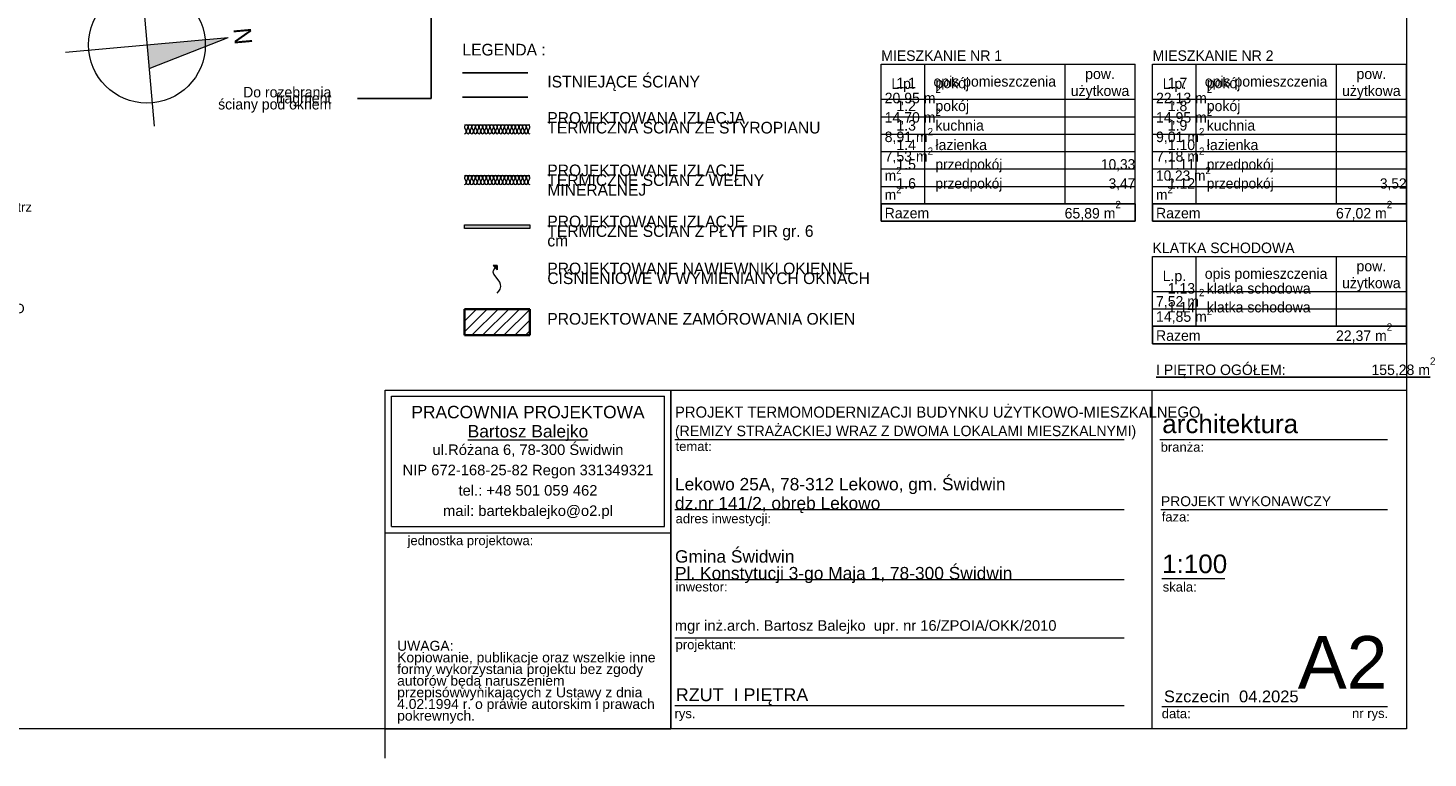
# Model space of a CAD drawing. Extents: x -547885 to -186295, y -25370 to 156194.
# Tile 201 of 256: x -493845 to -469853, y 54744 to 67264. Entities that reach past the tile are written whole.
import ezdxf

# ---------------------------------------------------------------- set-up
doc = ezdxf.new("R2010")
doc.units = 0
doc.header["$MEASUREMENT"] = 0
for name, color, linetype in [('A-Okna', 7, 'Continuous'), ('Arch ocieplenie', 7, 'Continuous'), ('Arch zmurowania', 7, 'Continuous')]:
    doc.layers.add(name, color=color, linetype=linetype)
for name, color, linetype, lineweight, true_color in [('A-Okna_Nr_Pióra__9', 7, 'Continuous', 9, 0x3dad99), ('Arch ocieplenie_Nr_Pióra__44', 7, 'Continuous', 9, 0x029e21), ('Arch ocieplenie_Nr_Pióra__9', 7, 'Continuous', 9, 0x3dad99), ('Arch wykończenie_Nr_Pióra__3', 7, 'Continuous', 18, 0xff6600)]:
    doc.layers.add(name, color=color, linetype=linetype, lineweight=lineweight, true_color=true_color)
for name, color, linetype, lineweight in [('Arch ocieplenie_Nr_Pióra__21', 7, 'Continuous', 9), ('Arch ocieplenie_Nr_Pióra__95', 6, 'Continuous', 13), ('Arch opisy_Nr_Pióra__1', 7, 'Continuous', 25), ('Arch opisy_Nr_Pióra__21', 7, 'Continuous', 9), ('ARCH TABELA_Nr_Pióra__1', 7, 'Continuous', 25), ('ARCH TABELA_Nr_Pióra__21', 7, 'Continuous', 9), ('ARCH TABELA_Nr_Pióra__7', 7, 'Continuous', 13), ('Arch tabelki_Nr_Pióra__21', 7, 'Continuous', 9), ('arch wypelnienia_Nr_Pióra__21', 7, 'Continuous', 9), ('Arch zmurowania_Nr_Pióra__21', 7, 'Continuous', 9), ('Arch zmurowania_Nr_Pióra__27', 7, 'Continuous', 35), ('INWENT OPISY_Nr_Pióra__21', 7, 'Continuous', 9), ('INWENT.ŚCIANY_Nr_Pióra__1', 7, 'Continuous', 25)]:
    doc.layers.add(name, color=color, linetype=linetype, lineweight=lineweight)
doc.styles.add('GENERATED_STYLE_12', font='arial.ttf')
doc.styles.add('GENERATED_STYLE_3', font='arial.ttf')
doc.styles.add('GENERATED_STYLE_5', font='txt')
doc.styles.add('GENERATED_STYLE_7', font='txt')
doc.styles.add('GENERATED_STYLE_8', font='arial.ttf')
doc.styles.add('GENERATED_STYLE_9', font='arial.ttf')
doc.dimstyles.new('GENERATED_STYLE__13', dxfattribs={"dimtxt": 0.18, "dimasz": 109.44, "dimexe": 0.18, "dimexo": 0.0625, "dimgap": 0.09, "dimtad": 0, "dimtih": 1, "dimtoh": 1, "dimdec": 4, "dimzin": 0, "dimdsep": 46, "dimcen": 0.09, "dimadec": 0, "dimazin": 0, "dimtfac": 1, "dimtdec": 4, "dimtmove": 0, "dimatfit": 3, "dimldrblk": 'ARROWHEAD_11', "dimfxl": 0, "dimtolj": 1, "dimtzin": 0, "dimarcsym": 0})

# ---------------------------------------------------------------- blocks, each defined once
blk = doc.blocks.new('Izolacja cieplna 14_234', base_point=(-486365, 64582))
at = {"layer": 'Arch ocieplenie_Nr_Pióra__44', "linetype": 'Continuous'}
for p, q in [((-486362, 64687), (-486336, 64626)), ((-486331, 64626), (-486305, 64687)), ((-486300, 64687), (-486274, 64626)), ((-486269, 64626), (-486243, 64687)), ((-486238, 64687), (-486212, 64626)), ((-486207, 64626), (-486181, 64687)), ((-486176, 64687), (-486150, 64626)), ((-486144, 64626), (-486119, 64687)), ((-486113, 64687), (-486087, 64626)), ((-486082, 64626), (-486056, 64687)), ((-486051, 64687), (-486025, 64626)), ((-486020, 64626), (-485994, 64687)), ((-485989, 64687), (-485963, 64626)), ((-485958, 64626), (-485932, 64687)), ((-485927, 64687), (-485901, 64626)), ((-485896, 64626), (-485870, 64687)), ((-485864, 64687), (-485839, 64626)), ((-485833, 64626), (-485807, 64687)), ((-485802, 64687), (-485776, 64626)), ((-485771, 64626), (-485745, 64687)), ((-485740, 64687), (-485714, 64626)), ((-485709, 64626), (-485683, 64687)), ((-485678, 64687), (-485652, 64626)), ((-485647, 64626), (-485621, 64687)), ((-485616, 64687), (-485590, 64626)), ((-485584, 64626), (-485559, 64687)), ((-485553, 64687), (-485527, 64626)), ((-485522, 64626), (-485496, 64687)), ((-485491, 64687), (-485465, 64626)), ((-485460, 64626), (-485434, 64687)), ((-485429, 64687), (-485403, 64626)), ((-485398, 64626), (-485372, 64687)), ((-485367, 64687), (-485341, 64626)), ((-485336, 64626), (-485310, 64687)), ((-485304, 64687), (-485279, 64626)), ((-485273, 64626), (-485247, 64687))]:
    blk.add_line(p, q, dxfattribs=at)
for centre, start_param, end_param in [((-486334, 64700), 4.299595, 8.266775), ((-486365, 64613), 3.141593, 5.125182), ((-486303, 64613), 1.158004, 5.125183), ((-486271, 64700), 4.299595, 8.266775), ((-486240, 64613), 1.158004, 5.125183), ((-486209, 64700), 4.299595, 8.266775), ((-486178, 64613), 1.158004, 5.125183), ((-486147, 64700), 4.299595, 8.266775), ((-486116, 64613), 1.158004, 5.125183), ((-486085, 64700), 4.299595, 8.266775), ((-486054, 64613), 1.158004, 5.125183), ((-486023, 64700), 4.299595, 8.266775), ((-485991, 64613), 1.158004, 5.125183), ((-485960, 64700), 4.299595, 8.266775), ((-485929, 64613), 1.158004, 5.125183), ((-485898, 64700), 4.299595, 8.266775), ((-485867, 64613), 1.158004, 5.125183), ((-485836, 64700), 4.299595, 8.266775), ((-485805, 64613), 1.158004, 5.125183), ((-485774, 64700), 4.299595, 8.266775), ((-485743, 64613), 1.158004, 5.125183), ((-485711, 64700), 4.299595, 8.266775), ((-485680, 64613), 1.158004, 5.125183), ((-485649, 64700), 4.299595, 8.266775), ((-485618, 64613), 1.158004, 5.125183), ((-485587, 64700), 4.299595, 8.266775), ((-485556, 64613), 1.158004, 5.125183), ((-485525, 64700), 4.299595, 8.266775), ((-485494, 64613), 1.158004, 5.125183), ((-485463, 64700), 4.299595, 8.266775), ((-485431, 64613), 1.158004, 5.125183), ((-485400, 64700), 4.299595, 8.266775), ((-485369, 64613), 1.158004, 5.125183), ((-485338, 64700), 4.299595, 8.266775), ((-485307, 64613), 1.158004, 5.125183), ((-485276, 64700), 4.299595, 8.266775), ((-485245, 64613), 1.158004, 3.141593)]:
    blk.add_ellipse(centre, major_axis=(0, 31.9), ratio=0.975218, start_param=start_param, end_param=end_param, dxfattribs=at)
blk = doc.blocks.new('Izolacja cieplna 14_235', base_point=(-486365, 65452))
at = {"layer": 'Arch ocieplenie_Nr_Pióra__9', "linetype": 'Continuous'}
for p, q in [((-486362, 65557), (-486336, 65496)), ((-486331, 65496), (-486305, 65557)), ((-486300, 65557), (-486274, 65496)), ((-486269, 65496), (-486243, 65557)), ((-486238, 65557), (-486212, 65496)), ((-486207, 65496), (-486181, 65557)), ((-486176, 65557), (-486150, 65496)), ((-486144, 65496), (-486119, 65557)), ((-486113, 65557), (-486087, 65496)), ((-486082, 65496), (-486056, 65557)), ((-486051, 65557), (-486025, 65496)), ((-486020, 65496), (-485994, 65557)), ((-485989, 65557), (-485963, 65496)), ((-485958, 65496), (-485932, 65557)), ((-485927, 65557), (-485901, 65496)), ((-485896, 65496), (-485870, 65557)), ((-485864, 65557), (-485839, 65496)), ((-485833, 65496), (-485807, 65557)), ((-485802, 65557), (-485776, 65496)), ((-485771, 65496), (-485745, 65557)), ((-485740, 65557), (-485714, 65496)), ((-485709, 65496), (-485683, 65557)), ((-485678, 65557), (-485652, 65496)), ((-485647, 65496), (-485621, 65557)), ((-485616, 65557), (-485590, 65496)), ((-485584, 65496), (-485559, 65557)), ((-485553, 65557), (-485527, 65496)), ((-485522, 65496), (-485496, 65557)), ((-485491, 65557), (-485465, 65496)), ((-485460, 65496), (-485434, 65557)), ((-485429, 65557), (-485403, 65496)), ((-485398, 65496), (-485372, 65557)), ((-485367, 65557), (-485341, 65496)), ((-485336, 65496), (-485310, 65557)), ((-485304, 65557), (-485279, 65496)), ((-485273, 65496), (-485247, 65557))]:
    blk.add_line(p, q, dxfattribs=at)
for centre, start_param, end_param in [((-486334, 65570), 4.299595, 8.266775), ((-486271, 65570), 4.299595, 8.266775), ((-486209, 65570), 4.299595, 8.266775), ((-486147, 65570), 4.299595, 8.266775), ((-486085, 65570), 4.299595, 8.266775), ((-486023, 65570), 4.299595, 8.266775), ((-485960, 65570), 4.299595, 8.266775), ((-485898, 65570), 4.299595, 8.266775), ((-485836, 65570), 4.299595, 8.266775), ((-485774, 65570), 4.299595, 8.266775), ((-485711, 65570), 4.299595, 8.266775), ((-485649, 65570), 4.299595, 8.266775), ((-485587, 65570), 4.299595, 8.266775), ((-485525, 65570), 4.299595, 8.266775), ((-485463, 65570), 4.299595, 8.266775), ((-485400, 65570), 4.299595, 8.266775), ((-485338, 65570), 4.299595, 8.266775), ((-485276, 65570), 4.299595, 8.266775), ((-486365, 65483), 3.141593, 5.125182), ((-486303, 65483), 1.158004, 5.125183), ((-486240, 65483), 1.158004, 5.125183), ((-486178, 65483), 1.158004, 5.125183), ((-486116, 65483), 1.158004, 5.125183), ((-486054, 65483), 1.158004, 5.125183), ((-485991, 65483), 1.158004, 5.125183), ((-485929, 65483), 1.158004, 5.125183), ((-485867, 65483), 1.158004, 5.125183), ((-485805, 65483), 1.158004, 5.125183), ((-485743, 65483), 1.158004, 5.125183), ((-485680, 65483), 1.158004, 5.125183), ((-485618, 65483), 1.158004, 5.125183), ((-485556, 65483), 1.158004, 5.125183), ((-485494, 65483), 1.158004, 5.125183), ((-485431, 65483), 1.158004, 5.125183), ((-485369, 65483), 1.158004, 5.125183), ((-485307, 65483), 1.158004, 5.125183), ((-485245, 65483), 1.158004, 3.141593)]:
    blk.add_ellipse(centre, major_axis=(0, 31.9), ratio=0.975218, start_param=start_param, end_param=end_param, dxfattribs=at)
blk = doc.blocks.new('Ściana_40', base_point=(-486365, 62219))
at = {"layer": 'Arch zmurowania_Nr_Pióra__21', "linetype": 'Continuous'}
h = blk.add_hatch(dxfattribs=at)
h.set_pattern_fill('Common_Brick', color=256, style=0, pattern_type=2)
h.set_pattern_definition([(45, (0, 0), (-91.923878, 91.923878), [])])
h.paths.add_polyline_path([(-486365, 61994), (-485245, 61994), (-485245, 62444), (-486365, 62444)], flags=0)
at = {"layer": 'Arch zmurowania_Nr_Pióra__27', "linetype": 'Continuous'}
for p, q in [((-485245, 62444), (-486365, 62444)), ((-486365, 62444), (-486365, 61994)), ((-485245, 61994), (-485245, 62444)), ((-486365, 61994), (-485245, 61994))]:
    blk.add_line(p, q, dxfattribs=at)
blk = doc.blocks.new('Krzywa_20', base_point=(-485805, 62719))
at = {"layer": 'A-Okna_Nr_Pióra__9', "linetype": 'Continuous'}
blk.add_hatch(color=256, dxfattribs=at).paths.add_polyline_path([(-485805, 63189), (-485805, 63118), (-485875, 63190)], flags=0)
for p, q in [((-485805, 63189), (-485875, 63190)), ((-485805, 63118), (-485875, 63190)), ((-485805, 63189), (-485805, 63118))]:
    blk.add_line(p, q, dxfattribs=at)
at = {"layer": 'A-Okna_Nr_Pióra__9', "linetype": 'Continuous', "flags": 128}
blk.add_lwpolyline([(-485805, 62719), (-485776, 62750), (-485754, 62785), (-485742, 62829), (-485745, 62868), (-485758, 62905), (-485805, 62969), (-485864, 63043), (-485872, 63074), (-485868, 63104), (-485840, 63154)], dxfattribs=at)
blk = doc.blocks.new('ARROWHEAD_11')
at = {"color": 0, "linetype": 'Continuous', "lineweight": 0}
blk.add_line((0, 0), (-1, 0), dxfattribs=at)
at = {"color": 0, "linetype": 'Continuous', "lineweight": 0, "const_width": 0.25, "flags": 128}
blk.add_lwpolyline([(-0.125, 0, 1), (0.125, 0, 1)], format="xyb", close=True, dxfattribs=at)

msp = doc.modelspace()

# ---------------------------------------------------------------- hatches: boundary and pattern name
at = {"layer": 'Arch ocieplenie_Nr_Pióra__95', "linetype": 'Continuous', "lineweight": 25}
msp.add_hatch(color=214, dxfattribs=at).paths.add_polyline_path([(-486364.8, 63825.4), (-486364.8, 63885.4), (-485244.8, 63885.4), (-485244.8, 63825.4)], flags=0)
at = {"layer": 'arch wypelnienia_Nr_Pióra__21', "linetype": 'Continuous'}
msp.add_hatch(color=256, dxfattribs=at).paths.add_polyline_path([(-490411.7, 67101.1), (-491769.3, 66567.1), (-491806, 66975.5)], flags=0)

# ---------------------------------------------------------------- linework, layer by layer
at = {"layer": 'Arch ocieplenie_Nr_Pióra__21', "linetype": 'Continuous', "flags": 128}
msp.add_lwpolyline([(-486364.8, 63825.4), (-486364.8, 63885.4), (-485244.8, 63885.4), (-485244.8, 63825.4)], close=True, dxfattribs=at)
at = {"layer": 'Arch opisy_Nr_Pióra__1', "linetype": 'Continuous'}
for p, q in [((-479223.3, 64249.1), (-474873.3, 64249.1)), ((-479223.3, 64249.1), (-479223.3, 63949.1)), ((-474873.3, 64249.1), (-474873.3, 63949.1)), ((-474573.3, 64249.1), (-474573.3, 63949.1)), ((-474573.3, 64249.1), (-470223.3, 64249.1)), ((-470223.3, 64249.1), (-470223.3, 63949.1)), ((-479223.3, 63949.1), (-474873.3, 63949.1)), ((-474573.3, 63949.1), (-470223.3, 63949.1)), ((-474573.3, 62149), (-474573.3, 61849)), ((-474573.3, 62149), (-470223.3, 62149)), ((-470223.3, 62149), (-470223.3, 61849)), ((-474573.3, 61849), (-470223.3, 61849))]:
    msp.add_line(p, q, dxfattribs=at)
at = {"layer": 'Arch opisy_Nr_Pióra__21', "linetype": 'Continuous'}
for p, q in [((-479223.3, 66642.2), (-474873.3, 66642.2)), ((-479223.3, 64249.1), (-479223.3, 66642.2)), ((-478473.3, 64249.1), (-478473.3, 66642.2)), ((-476073.3, 64249.1), (-476073.3, 66642.2)), ((-474873.3, 64249.1), (-474873.3, 66642.2)), ((-474573.3, 66642.2), (-470223.3, 66642.2)), ((-474573.3, 64249.1), (-474573.3, 66642.2)), ((-473823.3, 64249.1), (-473823.3, 66642.2)), ((-471423.3, 64249.1), (-471423.3, 66642.2)), ((-470223.3, 64249.1), (-470223.3, 66642.2)), ((-479223.3, 66042.2), (-474873.3, 66042.2)), ((-479223.3, 66042.2), (-474873.3, 66042.2)), ((-474573.3, 66042.2), (-470223.3, 66042.2)), ((-474573.3, 66042.2), (-470223.3, 66042.2)), ((-479223.3, 65742.2), (-474873.3, 65742.2)), ((-474573.3, 65742.2), (-470223.3, 65742.2)), ((-479223.3, 65442.2), (-476073.3, 65442.2)), ((-476073.3, 65442.2), (-474873.3, 65442.2)), ((-474573.3, 65442.2), (-471423.3, 65442.2)), ((-471423.3, 65442.2), (-470223.3, 65442.2)), ((-479223.3, 65143.9), (-474873.3, 65143.9)), ((-474573.3, 65143.9), (-470223.3, 65143.9)), ((-479223.3, 64847.4), (-474873.3, 64847.4)), ((-474573.3, 64847.4), (-470223.3, 64847.4)), ((-479223.3, 64547.4), (-474873.3, 64547.4)), ((-474573.3, 64547.4), (-470223.3, 64547.4)), ((-474573.3, 63345.6), (-470223.3, 63345.6)), ((-474573.3, 62149), (-474573.3, 63345.6)), ((-473823.3, 62149), (-473823.3, 63345.6)), ((-471423.3, 62149), (-471423.3, 63345.6)), ((-470223.3, 62149), (-470223.3, 63345.6)), ((-474573.3, 62745.6), (-470223.3, 62745.6)), ((-474573.3, 62745.6), (-470223.3, 62745.6)), ((-474573.3, 62445.6), (-470223.3, 62445.6))]:
    msp.add_line(p, q, dxfattribs=at)
at = {"layer": 'ARCH TABELA_Nr_Pióra__21', "linetype": 'Continuous'}
for p, q in [((-470223.3, 83694.2), (-470223.3, 55244.2)), ((-491931.6, 68369.9), (-491680.5, 65581.1)), ((-493200.4, 66849.9), (-490411.7, 67101.1)), ((-491769.3, 66567.1), (-490411.7, 67101.1)), ((-487723.3, 55244.2), (-487723.3, 61055.3)), ((-487723.3, 61055.3), (-482829.7, 61055.3)), ((-487723.3, 58608.5), (-487723.3, 61055.3)), ((-487723.3, 61055.3), (-470223.3, 61055.3)), ((-487616.9, 58714.9), (-487616.9, 60949)), ((-487616.9, 60949), (-482936.1, 60949)), ((-482936.1, 58714.9), (-482936.1, 60949)), ((-482829.7, 61055.3), (-482829.7, 55244.2)), ((-482829.7, 58608.5), (-482829.7, 61055.3)), ((-474585, 61055.3), (-474585, 55244.2)), ((-470223.3, 61055.3), (-470223.3, 55244.2)), ((-482829.7, 55244.2), (-482829.7, 60655.3)), ((-482757.5, 60205.3), (-475057.7, 60205.3)), ((-474445.7, 60205.3), (-470546.4, 60205.3)), ((-482757.5, 59005.3), (-475057.7, 59005.3)), ((-474428.3, 59005.3), (-470546.4, 59005.3)), ((-487723.3, 58608.5), (-482829.7, 58608.5)), ((-487616.9, 58714.9), (-482936.1, 58714.9)), ((-474416.5, 57822.7), (-473336.8, 57822.7)), ((-482757.5, 57805.3), (-475057.7, 57805.3)), ((-482757.5, 56805.3), (-475057.7, 56805.3)), ((-482757.5, 55644.2), (-475057.7, 55644.2)), ((-474416.5, 55626.6), (-472134.7, 55626.6)), ((-472134.7, 55626.6), (-470546.4, 55626.6)), ((-470223.3, 55244.2), (-510973.3, 55244.2)), ((-487723.3, 55244.2), (-482829.7, 55244.2)), ((-487723.3, 54744.2), (-487723.3, 55244.2)), ((-470223.3, 55244.2), (-482829.7, 55244.2))]:
    msp.add_line(p, q, dxfattribs=at)
msp.add_circle((-491806, 66975.5), 1000, dxfattribs=at)
at = {"layer": 'Arch wykończenie_Nr_Pióra__3', "linetype": 'Continuous'}
for p, q in [((-486364.8, 65601.5), (-485244.8, 65601.5)), ((-486364.8, 64731.5), (-485244.8, 64731.5))]:
    msp.add_line(p, q, dxfattribs=at)
at = {"layer": 'INWENT.ŚCIANY_Nr_Pióra__1', "linetype": 'Continuous'}
for p, q in [((-486399.8, 66496.8), (-485279.8, 66496.8)), ((-485279.8, 66076.8), (-486399.8, 66076.8))]:
    msp.add_line(p, q, dxfattribs=at)

# ---------------------------------------------------------------- block references
at = {"layer": 'A-Okna', "color": 135, "linetype": 'Continuous', "lineweight": 9, "true_color": 0x3dad99}
msp.add_blockref('Krzywa_20', (-485804.8, 62718.6), dxfattribs=at)
at = {"layer": 'Arch ocieplenie', "color": 104, "linetype": 'Continuous', "lineweight": 13, "true_color": 0x029e21}
for name, p in [('Izolacja cieplna 14_235', (-486364.8, 65451.5)), ('Izolacja cieplna 14_234', (-486364.8, 64581.5))]:
    msp.add_blockref(name, p, dxfattribs=at)
at = {"layer": 'Arch zmurowania'}
msp.add_blockref('Ściana_40', (-486364.8, 62219.2), dxfattribs=at)

# ---------------------------------------------------------------- texts
at = {"layer": 'Arch opisy_Nr_Pióra__1', "linetype": 'Continuous', "char_height": 180, "style": 'GENERATED_STYLE_7'}
for s, insert, attachment_point in [('{MIESZKANIE NR 1}', (-479223.3, 66697.3), 7), ('{MIESZKANIE NR 2}', (-474573.3, 66697.3), 7), ('{L.p.}', (-478848.3, 66165.1), 8), ('{opis pomieszczenia}', (-477277, 66204.4), 8), ('{L.p.}', (-474198.3, 66165.1), 8), ('{opis pomieszczenia}', (-472627, 66204.4), 8), ('{Razem}', (-479163.3, 63997.2), 7), ('{65,89 m\\A1{\\H0.7x;\\S2^  ;}}', (-475116, 63963.3), 9), ('{Razem}', (-474513.3, 63997.2), 7), ('{67,02 m\\A1{\\H0.7x;\\S2^  ;}}', (-470466, 63963.3), 9), ('{KLATKA SCHODOWA}', (-474573.3, 63400.7), 7), ('{L.p.}', (-474198.3, 62868.5), 8), ('{opis pomieszczenia}', (-472627, 62907.7), 8), ('{22,37 m\\A1{\\H0.7x;\\S2^  ;}}', (-470466, 61863.2), 9), ('{Razem}', (-474513.3, 61897.1), 7), ('{\\LI PIĘTRO OGÓŁEM:                      155,28 m\\A1{\\H0.7x;\\S2^  ;}}', (-474513.3, 61257.8), 7)]:
    msp.add_mtext(s, dxfattribs=dict(at, insert=insert, attachment_point=attachment_point))
at = {"layer": 'Arch opisy_Nr_Pióra__1', "linetype": 'Continuous', "char_height": 180}
for s, insert, width, attachment_point, line_spacing_factor, style in [('{   1.1     pokój                                   20,95 m\\A1{\\H0.7x;\\S2^  ;}\\P   1.2     pokój                                   14,70 m\\A1{\\H0.7x;\\S2^  ;}   \\P   1.3     kuchnia                                 8,91 m\\A1{\\H0.7x;\\S2^  ;}   \\P   1.4     łazienka                                7,53 m\\A1{\\H0.7x;\\S2^  ;}   \\P   1.5     \\H0.972897x;przedpokój                          10,33 m\\A1{\\H0.7x;\\S2^  ;}\\H1.027858x;   \\P   1.6     \\H0.972897x;przedpokój                            3,47 m\\A1{\\H0.7x;\\S2^  ;}  }', (-479163.3, 64258.4), 4290, 7, 0.45209, 'GENERATED_STYLE_5'), ('{pow.\\Pużytkowa}', (-475473.3, 66043.4), 1200, 8, 0.967252, 'GENERATED_STYLE_7'), ('{   1.7     pokój                                   22,13 m\\A1{\\H0.7x;\\S2^  ;}\\P   1.8     pokój                                   14,95 m\\A1{\\H0.7x;\\S2^  ;}   \\P   1.9     kuchnia                                 9,01 m\\A1{\\H0.7x;\\S2^  ;}   \\P   1.10   łazienka                                7,18 m\\A1{\\H0.7x;\\S2^  ;}   \\P   1.11   \\H0.972897x;przedpokój                           10,23 m\\A1{\\H0.7x;\\S2^  ;}\\H1.027858x;   \\P   1.12   \\H0.972897x;przedpokój                            3,52 m\\A1{\\H0.7x;\\S2^  ;}  }', (-474513.3, 64258.4), 4290, 7, 0.45209, 'GENERATED_STYLE_5'), ('{pow.\\Pużytkowa}', (-470823.3, 66043.4), 1200, 8, 0.967252, 'GENERATED_STYLE_7'), ('{pow.\\Pużytkowa}', (-470823.3, 62746.8), 1200, 8, 0.967252, 'GENERATED_STYLE_7'), ('{   1.13   klatka schodowa                  7,52 m\\A1{\\H0.7x;\\S2^  ;}   \\P   1.14   klatka schodowa                14,85 m\\A1{\\H0.7x;\\S2^  ;}   }', (-474513.3, 62163.6), 4290, 7, 0.334334, 'GENERATED_STYLE_5')]:
    msp.add_mtext(s, dxfattribs=dict(at, insert=insert, width=width, attachment_point=attachment_point, line_spacing_factor=line_spacing_factor, style=style))
at = {"layer": 'Arch opisy_Nr_Pióra__21', "linetype": 'Continuous'}
for s, insert, char_height, width, attachment_point, line_spacing_factor, style in [('{Do rozebrania fragment \\Pściany pod oknem}', (-488646.6, 66033.1), 180, 2237.93, 6, 0.345223, 'GENERATED_STYLE_5'), ('{UWAGA:\\P\\P1. Na powierzchniach otynkowanych usunąć istniejące  \\P    słabozwiązane elementy tynku, braki uzupełnić zaprawą \\P    tynkarską cementowo-wapienną do stosowania na zewnątrz\\P2. Wszystkie wymiary sprawdzić na budowie\\P3. System mocowania warstw ocieplenia ze styropianu \\P    i wełny mineralnej oraz wykończenia wykonać \\P    wg wytycznych producenta. Należy używać jednego \\P    systemu rozwiązań wybranego producenta.\\P4. Elementy drewniane zaimpregnować\\P    przed korozją bilogiczną i wilgocią oraz zabezpieczyć NRO}', (-499976.8, 62324.9), 160, 7166.085, 7, 0.931645, 'GENERATED_STYLE_12')]:
    msp.add_mtext(s, dxfattribs=dict(at, insert=insert, char_height=char_height, width=width, attachment_point=attachment_point, line_spacing_factor=line_spacing_factor, style=style))
at = {"layer": 'ARCH TABELA_Nr_Pióra__1', "linetype": 'Continuous', "insert": (-482757.5, 60210.1), "char_height": 190, "attachment_point": 7, "line_spacing_factor": 1.033421, "style": 'GENERATED_STYLE_7'}
msp.add_mtext('{\\pt22542.7;PROJEKT TERMOMODERNIZACJI BUDYNKU UŻYTKOWO-MIESZKALNEGO\\P\\pt22542.7;\\H0.947368x;(REMIZY STRAŻACKIEJ WRAZ Z DWOMA LOKALAMI MIESZKALNYMI)}', dxfattribs=at)
at = {"layer": 'ARCH TABELA_Nr_Pióra__1', "linetype": 'Continuous', "attachment_point": 1}
for s, insert, char_height, style in [('{PROJEKT WYKONAWCZY}', (-474428.3, 59233.6), 170, 'GENERATED_STYLE_8'), ('{RZUT  I PIĘTRA}', (-482743.7, 55939.6), 220, 'GENERATED_STYLE_9')]:
    msp.add_mtext(s, dxfattribs=dict(at, insert=insert, char_height=char_height, style=style))
at = {"layer": 'ARCH TABELA_Nr_Pióra__21', "linetype": 'Continuous', "insert": (-482757.5, 57744.1), "char_height": 212.766, "attachment_point": 7, "line_spacing_factor": 0.807442, "style": 'GENERATED_STYLE_8'}
msp.add_mtext('{Gmina Świdwin\\PPl. Konstytucji 3-go Maja 1, 78-300 Świdwin}', dxfattribs=at)
at = {"layer": 'ARCH TABELA_Nr_Pióra__7', "linetype": 'Continuous', "char_height": 212.766}
for s, insert, attachment_point, line_spacing_factor, style in [('{PRACOWNIA PROJEKTOWA\\P\\LBartosz Balejko}', (-485276.5, 60784), 2, 0.926719, 'GENERATED_STYLE_3'), ('{Lekowo 25A, 78-312 Lekowo, gm. Świdwin\\Pdz.nr 141/2, obręb Lekowo}', (-482757.5, 58944.1), 7, 0.918867, 'GENERATED_STYLE_8')]:
    msp.add_mtext(s, dxfattribs=dict(at, insert=insert, attachment_point=attachment_point, line_spacing_factor=line_spacing_factor, style=style))
at = {"layer": 'ARCH TABELA_Nr_Pióra__7', "linetype": 'Continuous', "style": 'GENERATED_STYLE_8'}
for s, insert, char_height, attachment_point in [('{architektura}', (-474407, 60635), 319.16, 1), ('{temat:}', (-482746.8, 60168.9), 159.58, 1), ('{branża:}', (-474433.9, 60156.6), 159.58, 1), ('{adres inwestycji:}', (-482746.8, 58929.2), 159.58, 1), ('{faza:}', (-474416.5, 58960.3), 159.58, 1), ('{jednostka projektowa:}', (-487340.4, 58553.9), 159.58, 1), ('{1:100}', (-474409.1, 58233.9), 319.16, 1), ('{inwestor:}', (-482746.8, 57760.3), 159.58, 1), ('{skala:}', (-474398.8, 57758.4), 159.58, 1), ('{mgr inż.arch. Bartosz Balejko  upr. nr 16/ZPOIA/OKK/2010}', (-482759.7, 57107.2), 180, 1), ('{projektant:}', (-482746.8, 56768.9), 159.58, 1), ('{A2}', (-470546.4, 56835.1), 900, 3), ('{Szczecin  04.2025}', (-474377.8, 55901.5), 202.128, 1), ('{rys.}', (-482764.7, 55587), 159.58, 1), ('{data:}', (-474415.1, 55587), 159.58, 1), ('{nr rys.}', (-471154.3, 55590.1), 159.58, 1)]:
    msp.add_mtext(s, dxfattribs=dict(at, insert=insert, char_height=char_height, attachment_point=attachment_point))
for s, insert, char_height, width, attachment_point, line_spacing_factor in [('{ul.Różana 6, 78-300 Świdwin\\PNIP 672-168-25-82 Regon 331349321\\Ptel.: +48 501 059 462\\Pmail: bartekbalejko@o2.pl}', (-485276.5, 60122.1), 180.852, 4680.851, 2, 1.156383), ('{UWAGA:\\PKopiowanie, publikacje oraz wszelkie inne formy wykorzystania projektu bez zgody autorów będą naruszeniem przepisówwynikających z Ustawy z dnia 4.02.1994 r. o prawie autorskim i prawach pokrewnych.}', (-487518.2, 56753.9), 170.2128, 4483.408, 1, 0.703415)]:
    msp.add_mtext(s, dxfattribs=dict(at, insert=insert, char_height=char_height, width=width, attachment_point=attachment_point, line_spacing_factor=line_spacing_factor))
at = {"layer": 'Arch tabelki_Nr_Pióra__21', "linetype": 'Continuous', "insert": (-490013, 67137), "char_height": 300, "attachment_point": 2, "rotation": 275.14546, "style": 'GENERATED_STYLE_7'}
msp.add_mtext('{N}', dxfattribs=at)
at = {"layer": 'INWENT OPISY_Nr_Pióra__21', "linetype": 'Continuous', "char_height": 200, "attachment_point": 1, "style": 'GENERATED_STYLE_7'}
for s, insert in [('{LEGENDA :}', (-486399.8, 66992.4)), ('{ISTNIEJĄCE ŚCIANY}', (-484944.8, 66443.8)), ('{PROJEKTOWANE ZAMÓROWANIA OKIEN}', (-484944.8, 62376.1))]:
    msp.add_mtext(s, dxfattribs=dict(at, insert=insert))
for s, insert, width, line_spacing_factor in [('{PROJEKTOWANA IZLACJA TERMICZNA ŚCIAN ZE STYROPIANU}', (-484944.8, 65821.8), 4861.522, 0.500942), ('{PROJEKTOWANE IZLACJE TERMICZNE ŚCIAN Z WEŁNY MINERALNEJ}', (-484944.8, 64921.8), 4861.522, 0.500942), ('{PROJEKTOWANE IZLACJE TERMICZNE ŚCIAN Z PŁYT PIR gr. 6 cm}', (-484944.8, 64045.6), 4861.522, 0.492877), ('{PROJEKTOWANE NAWIEWNIKI OKIENNE\\PCIŚNIENIOWE W WYMIENIANYCH OKNACH}', (-484944.8, 63239.4), 5740.969, 0.500942)]:
    msp.add_mtext(s, dxfattribs=dict(at, insert=insert, width=width, line_spacing_factor=line_spacing_factor))

# ---------------------------------------------------------------- leaders
at = {"layer": 'Arch opisy_Nr_Pióra__21', "linetype": 'Continuous', "annotation_type": 0, "has_hookline": 1, "hookline_direction": 1, "text_width": 1860}
msp.add_leader([(-486936.5, 69131), (-486936.5, 66057.3), (-488196.7, 66057.3)], dimstyle='GENERATED_STYLE__13', dxfattribs=at)

doc.saveas('drawing.dxf')
